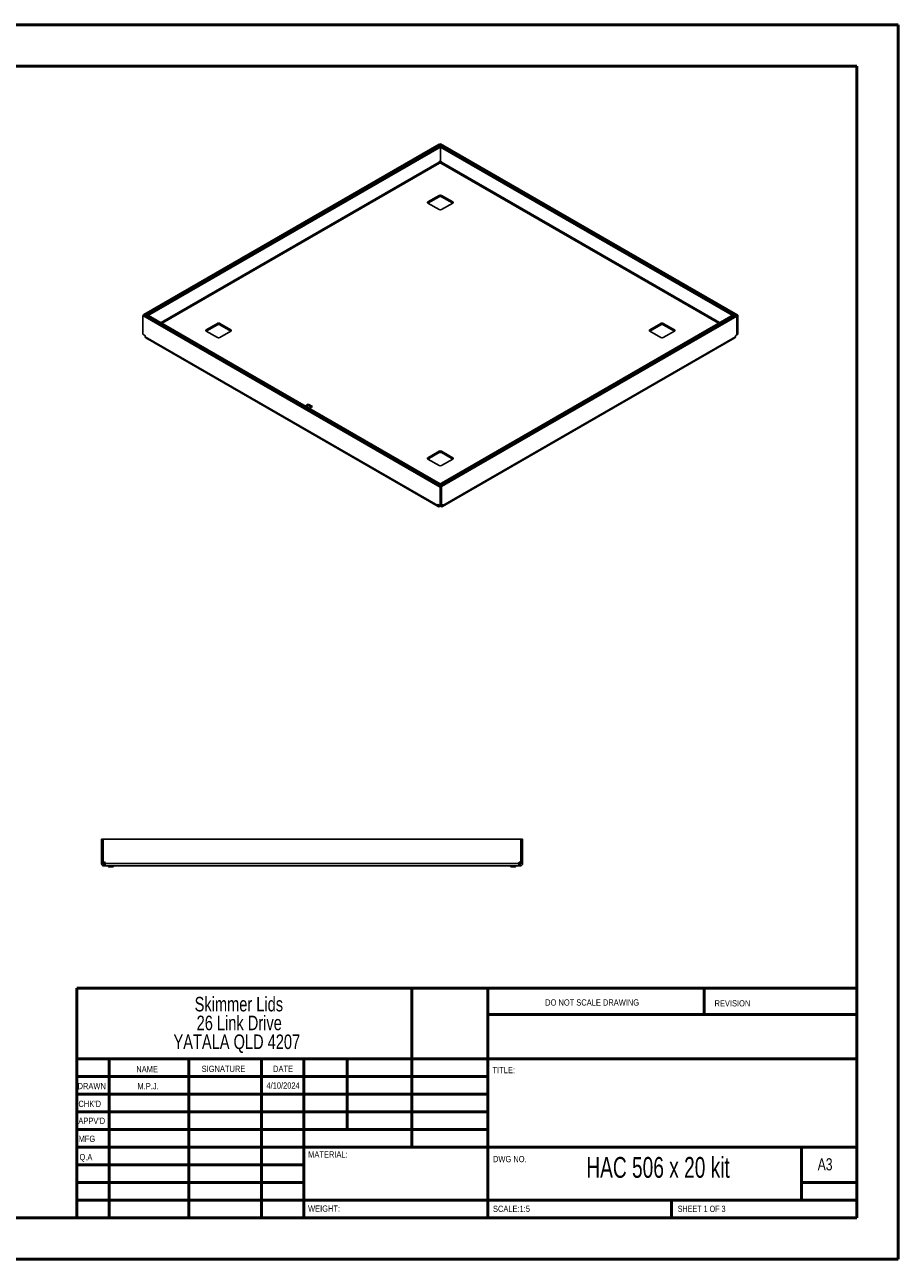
# Model space of a CAD drawing. Header units: millimetres. Extents: x 0 to 420, y 0 to 297.
# Tile 2 of 2: x 210 to 420, y 0 to 297. Entities that reach past the tile are written whole.
import ezdxf

# ---------------------------------------------------------------- set-up
doc = ezdxf.new("R2010")
doc.units = ezdxf.units.MM
doc.styles.add('SLDTEXTSTYLE0', font='TXT', dxfattribs={"width": 0.6875})
doc.styles.add('SLDTEXTSTYLE1', font='TXT', dxfattribs={"width": 0.75})

# ---------------------------------------------------------------- blocks, each defined once
blk = doc.blocks.new('SW_NOTE_0')
at = {"color": 0, "linetype": 'Continuous', "lineweight": 0, "char_height": 3.5, "attachment_point": 2, "style": 'SLDTEXTSTYLE1'}
for s, insert in [('Skimmer Lids', (13.89, 4.51)), ('26 Link Drive', (13.98, -0.01)), ('YATALA QLD 4207', (13.4, -4.54))]:
    blk.add_mtext(s, dxfattribs=dict(at, insert=insert))

msp = doc.modelspace()

# ---------------------------------------------------------------- linework, layer by layer
at = {"color": 7, "linetype": 'Continuous', "lineweight": 50}
for p, q in [((0.38, 297.21), (420.38, 297.21)), ((420.38, 0.21), (420.38, 297.21)), ((10.38, 287.21), (410.38, 287.21)), ((410.38, 287.21), (410.38, 10.21)), ((222.88, 65.46), (410.08, 65.46)), ((222.88, 65.46), (222.88, 10.21)), ((303.48, 65.46), (303.48, 27.21)), ((321.68, 65.46), (321.68, 10.21)), ((373.68, 59.09), (373.68, 65.46)), ((410.08, 59.09), (321.68, 59.09)), ((410.08, 48.46), (222.88, 48.46)), ((230.68, 48.46), (230.68, 10.21)), ((249.87, 48.46), (249.87, 10.21)), ((267.28, 48.46), (267.28, 10.21)), ((277.48, 10.21), (277.48, 48.46)), ((287.88, 31.46), (287.88, 48.46)), ((321.68, 44.21), (222.88, 44.21)), ((321.68, 39.96), (222.88, 39.96)), ((321.68, 35.71), (222.88, 35.71)), ((321.68, 31.46), (222.88, 31.46)), ((277.48, 27.21), (222.88, 27.21)), ((277.48, 27.21), (410.08, 27.21)), ((397.08, 14.46), (397.08, 27.21)), ((277.48, 22.96), (222.88, 22.96)), ((277.48, 18.71), (222.88, 18.71)), ((410.08, 18.71), (397.08, 18.71)), ((222.88, 14.46), (410.38, 14.46)), ((365.88, 10.21), (365.88, 14.46)), ((10.38, 10.21), (410.38, 10.21)), ((0.38, 0.21), (420.38, 0.21))]:
    msp.add_line(p, q, dxfattribs=at)
at = {"color": 7, "linetype": 'Continuous', "lineweight": 25}
for p, q in [((310, 268.44), (239.02, 227.46)), ((310.28, 268.27), (239.31, 227.3)), ((310.28, 268.1), (239.59, 227.3)), ((310.56, 267.94), (239.88, 227.14)), ((310.28, 268.27), (310, 268.44)), ((310.31, 268.59), (310.02, 268.43)), ((310.02, 268.42), (310.02, 268.43)), ((381.55, 227.14), (310.02, 268.43)), ((310.28, 268.1), (310.28, 268.27)), ((310.28, 268.1), (310.56, 267.94)), ((310.3, 267.78), (310.58, 267.95)), ((310.3, 264.47), (310.3, 267.78)), ((380.43, 227.3), (310.3, 267.78)), ((381.84, 227.3), (310.31, 268.59)), ((310.56, 267.93), (310.56, 267.94)), ((380.71, 227.46), (310.58, 267.95)), ((310.16, 264.39), (310.3, 264.47)), ((310.29, 264.47), (310.29, 264.11)), ((310.3, 264.47), (310.43, 264.39)), ((310.02, 264.12), (243.18, 225.54)), ((243.41, 225.41), (310.13, 263.93)), ((310.02, 264.12), (310.02, 264.15)), ((310.07, 263.99), (310.29, 264.11)), ((310.15, 263.92), (310.13, 263.93)), ((310.29, 264.11), (310.29, 263.88)), ((310.29, 264.11), (310.51, 263.99)), ((310.45, 263.93), (310.43, 263.92)), ((310.45, 263.93), (377.18, 225.41)), ((310.57, 264.15), (310.57, 264.12)), ((377.4, 225.54), (310.57, 264.12)), ((310.01, 256.15), (307.32, 254.6)), ((307.32, 254.27), (310.01, 255.83)), ((310.01, 256.15), (310.01, 255.83)), ((313.26, 254.6), (310.57, 256.15)), ((310.57, 256.15), (310.57, 255.83)), ((310.57, 255.83), (313.26, 254.27)), ((307.32, 254.6), (307.32, 254.27)), ((307.32, 254.27), (310.01, 252.72)), ((310.57, 252.72), (313.26, 254.27)), ((313.26, 254.6), (313.26, 254.27)), ((238.75, 227.28), (239.03, 227.45)), ((238.75, 227.28), (310.28, 185.99)), ((238.75, 222.74), (238.75, 227.28)), ((239.31, 227.3), (239.02, 227.46)), ((239.02, 227.46), (239.02, 227.44)), ((239.03, 227.45), (310.56, 186.15)), ((239.31, 227.29), (239.31, 227.3)), ((239.59, 227.3), (239.88, 227.14)), ((239.59, 227.12), (239.59, 227.3)), ((240.15, 227.29), (239.87, 227.12)), ((239.87, 227.12), (239.87, 226.96)), ((239.87, 227.12), (310, 186.64)), ((239.88, 227.13), (239.88, 227.14)), ((240.15, 227.29), (310.28, 186.8)), ((310.02, 186.64), (380.71, 227.45)), ((310.3, 186.31), (381.28, 227.29)), ((310.31, 186.48), (380.99, 227.28)), ((310.58, 186.15), (381.56, 227.12)), ((380.43, 227.3), (380.71, 227.46)), ((380.43, 227.29), (380.43, 227.3)), ((380.71, 227.44), (380.71, 227.46)), ((380.99, 227.28), (380.71, 227.45)), ((380.99, 227.12), (380.99, 227.28)), ((381.28, 227.29), (381.56, 227.12)), ((381.84, 227.3), (381.55, 227.14)), ((381.55, 227.13), (381.55, 227.14)), ((381.56, 227.12), (381.56, 222.58)), ((381.84, 222.76), (381.84, 227.3)), ((256.69, 225.37), (254.01, 223.82)), ((254.01, 223.5), (256.69, 225.05)), ((254.01, 223.82), (254.01, 223.5)), ((254.01, 223.5), (256.69, 221.94)), ((256.69, 225.37), (256.69, 225.05)), ((259.95, 223.82), (257.26, 225.37)), ((257.26, 225.37), (257.26, 225.05)), ((257.26, 225.05), (259.95, 223.5)), ((257.26, 221.94), (259.95, 223.5)), ((259.95, 223.82), (259.95, 223.5)), ((363.32, 225.37), (360.64, 223.82)), ((360.64, 223.5), (363.32, 225.05)), ((360.64, 223.82), (360.64, 223.5)), ((360.64, 223.5), (363.32, 221.94)), ((363.32, 225.37), (363.32, 225.05)), ((366.58, 223.82), (363.89, 225.37)), ((363.89, 225.37), (363.89, 225.05)), ((363.89, 225.05), (366.58, 223.5)), ((363.89, 221.94), (366.58, 223.5)), ((366.58, 223.82), (366.58, 223.5)), ((381.84, 222.76), (381.56, 222.6)), ((239.29, 222.43), (238.75, 222.74)), ((239.36, 222.12), (239.36, 222.31)), ((239.36, 222.12), (309.66, 181.54)), ((239.48, 221.86), (309.78, 181.28)), ((310.8, 181.28), (381.11, 221.86)), ((381.22, 222.12), (310.92, 181.54)), ((381.22, 222.12), (381.22, 222.31)), ((381.29, 222.43), (381.56, 222.58)), ((278.54, 205.9), (277.87, 205.51)), ((278.54, 205.58), (278.15, 205.35)), ((279.53, 205.33), (278.54, 205.9)), ((278.54, 205.9), (278.54, 205.58)), ((279.25, 205.17), (278.54, 205.58)), ((278.86, 204.94), (279.53, 205.33)), ((310.01, 194.59), (307.32, 193.04)), ((307.32, 192.72), (310.01, 194.27)), ((310.01, 194.59), (310.01, 194.27)), ((313.26, 193.04), (310.57, 194.59)), ((310.57, 194.59), (310.57, 194.27)), ((310.57, 194.27), (313.26, 192.72)), ((307.32, 193.04), (307.32, 192.72)), ((307.32, 192.72), (310.01, 191.17)), ((310.57, 191.17), (313.26, 192.72)), ((313.26, 193.04), (313.26, 192.72)), ((310.28, 186.8), (310, 186.64)), ((310, 186.64), (310, 186.48)), ((310.31, 186.48), (310.02, 186.64)), ((310.02, 186.46), (310.02, 186.64)), ((310.28, 186.79), (310.28, 186.8)), ((310.28, 185.99), (310.56, 186.15)), ((310.28, 181.45), (310.28, 185.99)), ((310.3, 186.31), (310.58, 186.15)), ((310.3, 186.3), (310.3, 186.31)), ((310.31, 186.32), (310.31, 186.48)), ((310.56, 181.61), (310.56, 186.15)), ((310.58, 186.15), (310.58, 181.61)), ((309.66, 181.72), (309.73, 181.76)), ((309.66, 181.54), (309.66, 181.72)), ((309.66, 181.54), (309.9, 181.67)), ((309.73, 181.76), (310.28, 181.45)), ((310.06, 181.31), (310.06, 181.58)), ((310.22, 181.4), (310.06, 181.31)), ((310.22, 181.4), (310.22, 181.48)), ((310.28, 181.45), (310.56, 181.61)), ((310.36, 181.4), (310.36, 181.5)), ((310.52, 181.31), (310.36, 181.4)), ((310.52, 181.31), (310.52, 181.59)), ((310.58, 181.61), (310.56, 181.62)), ((310.58, 181.61), (310.85, 181.76)), ((310.92, 181.54), (310.69, 181.67)), ((310.92, 181.72), (310.85, 181.76)), ((310.92, 181.72), (310.92, 181.54)), ((228.86, 101.29), (229.26, 101.29)), ((228.86, 95.73), (228.86, 101.29)), ((229.26, 95.73), (229.26, 101.29)), ((229.27, 101.29), (229.27, 95.73)), ((229.27, 101.29), (329.65, 101.29)), ((329.65, 101.29), (329.65, 95.73)), ((330.06, 101.29), (329.66, 101.29)), ((329.66, 95.73), (329.66, 101.29)), ((330.06, 95.73), (330.06, 101.29)), ((228.86, 95.73), (229.26, 95.73)), ((228.86, 95.63), (228.86, 95.73)), ((228.86, 95.63), (229.26, 95.63)), ((228.86, 95.4), (228.86, 95.63)), ((228.86, 95.4), (229.26, 95.4)), ((229.26, 95.63), (229.26, 95.73)), ((229.26, 95.4), (229.26, 95.63)), ((229.27, 95.73), (229.65, 95.73)), ((229.42, 94.84), (229.42, 95.24)), ((229.65, 95.24), (229.42, 95.24)), ((229.65, 94.84), (229.65, 95.24)), ((229.75, 95.24), (229.65, 95.24)), ((229.75, 95.63), (229.75, 95.4)), ((329.17, 95.4), (229.75, 95.4)), ((329.17, 95.4), (329.17, 95.63)), ((329.27, 95.24), (329.17, 95.24)), ((329.27, 95.73), (329.65, 95.73)), ((329.27, 94.84), (329.27, 95.24)), ((329.5, 95.24), (329.27, 95.24)), ((329.5, 94.84), (329.5, 95.24)), ((330.06, 95.73), (329.66, 95.73)), ((329.66, 95.63), (329.66, 95.73)), ((330.06, 95.63), (329.66, 95.63)), ((329.66, 95.4), (329.66, 95.63)), ((330.06, 95.4), (329.66, 95.4)), ((330.06, 95.63), (330.06, 95.73)), ((330.06, 95.4), (330.06, 95.63)), ((229.65, 94.84), (229.42, 94.84)), ((229.75, 94.84), (229.65, 94.84)), ((329.17, 94.84), (229.75, 94.84)), ((230.48, 94.69), (230.54, 94.59)), ((230.48, 94.69), (230.6, 94.69)), ((230.51, 94.84), (230.51, 94.69)), ((230.54, 94.59), (230.64, 94.59)), ((230.64, 94.59), (230.6, 94.69)), ((230.6, 94.69), (230.62, 94.69)), ((230.62, 94.69), (230.62, 94.84)), ((230.64, 94.59), (230.79, 94.59)), ((230.74, 94.69), (230.79, 94.59)), ((230.74, 94.69), (231.48, 94.69)), ((230.76, 94.84), (230.76, 94.69)), ((230.79, 94.59), (231.44, 94.59)), ((231.44, 94.59), (231.48, 94.69)), ((231.44, 94.59), (231.58, 94.59)), ((231.46, 94.69), (231.46, 94.84)), ((231.62, 94.69), (231.58, 94.59)), ((231.58, 94.59), (231.68, 94.59)), ((231.6, 94.84), (231.6, 94.69)), ((231.6, 94.69), (231.62, 94.69)), ((231.62, 94.69), (231.74, 94.69)), ((231.68, 94.59), (231.74, 94.69)), ((231.71, 94.69), (231.71, 94.84)), ((327.18, 94.69), (327.24, 94.59)), ((327.18, 94.69), (327.3, 94.69)), ((327.21, 94.84), (327.21, 94.69)), ((327.24, 94.59), (327.34, 94.59)), ((327.34, 94.59), (327.3, 94.69)), ((327.3, 94.69), (327.32, 94.69)), ((327.32, 94.69), (327.32, 94.84)), ((327.34, 94.59), (327.49, 94.59)), ((327.44, 94.69), (327.49, 94.59)), ((327.44, 94.69), (328.18, 94.69)), ((327.46, 94.84), (327.46, 94.69)), ((327.49, 94.59), (328.14, 94.59)), ((328.14, 94.59), (328.18, 94.69)), ((328.14, 94.59), (328.28, 94.59)), ((328.16, 94.69), (328.16, 94.84)), ((328.32, 94.69), (328.28, 94.59)), ((328.28, 94.59), (328.38, 94.59)), ((328.3, 94.84), (328.3, 94.69)), ((328.3, 94.69), (328.32, 94.69)), ((328.32, 94.69), (328.44, 94.69)), ((328.38, 94.59), (328.44, 94.69)), ((328.41, 94.69), (328.41, 94.84)), ((329.27, 94.84), (329.17, 94.84)), ((329.5, 94.84), (329.27, 94.84))]:
    msp.add_line(p, q, dxfattribs=at)
for centre, radius, start, end in [((310.32, 264.13), 0.307, 122.6055, 177.3945), ((310.26, 264.13), 0.307, 2.6055, 57.3945), ((310.29, 264.19), 0.307, 242.6097, 297.3903), ((310.29, 255.61), 0.615, 62.6097, 117.3903), ((310.29, 255.28), 0.615, 62.6097, 117.3903), ((307.38, 254.44), 0.175, 110.7834, 249.2166), ((310.29, 253.27), 0.615, 242.6097, 297.3903), ((313.2, 254.44), 0.175, 290.7834, 69.2166), ((254.07, 223.66), 0.175, 110.7834, 249.2166), ((256.98, 224.83), 0.615, 62.6097, 117.3903), ((256.98, 224.5), 0.615, 62.6097, 117.3903), ((259.88, 223.66), 0.175, 290.7834, 69.2166), ((360.7, 223.66), 0.175, 110.7834, 249.2166), ((363.61, 224.83), 0.615, 62.6097, 117.3903), ((363.61, 224.5), 0.615, 62.6097, 117.3903), ((366.52, 223.66), 0.175, 290.7834, 69.2166), ((239.21, 222.3), 0.154, 2.6055, 57.3945), ((256.98, 222.49), 0.615, 242.6097, 297.3903), ((363.61, 222.49), 0.615, 242.6097, 297.3903), ((381.38, 222.3), 0.154, 122.6055, 177.3945), ((310.29, 194.05), 0.615, 62.6097, 117.3903), ((310.29, 193.72), 0.615, 62.6097, 117.3903), ((307.38, 192.88), 0.175, 110.7834, 249.2166), ((310.29, 191.71), 0.615, 242.6097, 297.3903), ((313.2, 192.88), 0.175, 290.7834, 69.2166), ((309.71, 181.73), 0.0437, 50.7967, 189.214), ((310.29, 181.26), 0.154, 62.6097, 117.3903), ((310.88, 181.73), 0.0437, 350.786, 129.2033), ((229.91, 95.84), 0.6, 190.5812, 253.8231), ((229.65, 95.63), 0.1, 0, 90), ((329.27, 95.63), 0.1, 90, 180), ((329.01, 95.84), 0.6, 286.1769, 349.4188)]:
    msp.add_arc(centre, radius, start, end, dxfattribs=at)
for points in [[(310.13, 263.93), (310.11, 263.94), (310.08, 263.96), (310.05, 264.01), (310.02, 264.07), (310.02, 264.11), (310.02, 264.12)], [(310.57, 264.12), (310.57, 264.11), (310.56, 264.07), (310.54, 264.01), (310.5, 263.96), (310.47, 263.94), (310.45, 263.93)], [(309.66, 181.54), (309.67, 181.48), (309.68, 181.37), (309.77, 181.27), (309.9, 181.24), (310.01, 181.28), (310.06, 181.31)], [(310.52, 181.31), (310.58, 181.28), (310.68, 181.24), (310.81, 181.27), (310.9, 181.37), (310.91, 181.48), (310.92, 181.54)], [(228.86, 95.4), (228.87, 95.32), (228.89, 95.18), (229.02, 94.99), (229.2, 94.86), (229.35, 94.84), (229.42, 94.84)], [(229.26, 95.4), (229.26, 95.37), (229.27, 95.33), (229.31, 95.28), (229.36, 95.24), (229.4, 95.24), (229.42, 95.24)], [(229.75, 94.84), (229.75, 94.84), (229.75, 94.86), (229.75, 94.99), (229.75, 95.18), (229.75, 95.32), (229.75, 95.4)], [(329.17, 95.4), (329.17, 95.32), (329.17, 95.18), (329.17, 94.99), (329.17, 94.86), (329.17, 94.84), (329.17, 94.84)], [(329.5, 95.24), (329.52, 95.24), (329.56, 95.24), (329.62, 95.28), (329.65, 95.33), (329.66, 95.37), (329.66, 95.4)], [(329.5, 94.84), (329.58, 94.84), (329.72, 94.86), (329.91, 94.99), (330.04, 95.18), (330.05, 95.32), (330.06, 95.4)]]:
    msp.add_open_spline(points, degree=3, dxfattribs=at)
for points, knots in [([(239.48, 221.86), (239.48, 221.86), (239.43, 221.87), (239.38, 221.96), (239.37, 222.07), (239.36, 222.12)], [0, 0, 0, 0, 0.000102, 0.500051, 1, 1, 1, 1]), ([(381.22, 222.12), (381.21, 222.07), (381.2, 221.96), (381.15, 221.87), (381.11, 221.86), (381.11, 221.86)], [0, 0, 0, 0, 0.499949, 0.999898, 1, 1, 1, 1])]:
    msp.add_open_spline(points, degree=3, knots=knots, dxfattribs=at)

# ---------------------------------------------------------------- block references
at = {"color": 7, "linetype": 'Continuous', "lineweight": 0}
msp.add_blockref('SW_NOTE_0', (247.97, 58.84), dxfattribs=at)

# ---------------------------------------------------------------- texts
for s, insert, char_height, attachment_point, style in [('DO NOT SCALE DRAWING', (335.49, 62.75), 1.5, 1, 'SLDTEXTSTYLE1'), ('REVISION', (376.21, 62.55), 1.5, 1, 'SLDTEXTSTYLE1'), ('NAME', (237.2, 46.72), 1.5, 1, 'SLDTEXTSTYLE1'), ('SIGNATURE', (252.91, 46.78), 1.5, 1, 'SLDTEXTSTYLE1'), ('DATE', (270.09, 46.79), 1.5, 1, 'SLDTEXTSTYLE1'), ('TITLE:', (322.84, 46.49), 1.5, 1, 'SLDTEXTSTYLE1'), ('DRAWN', (223.09, 42.64), 1.5, 1, 'SLDTEXTSTYLE1'), ('M.P.J.', (240.04, 42.6), 1.499, 2, 'SLDTEXTSTYLE1'), ('4/10/2024', (272.49, 42.77), 1.499, 2, 'SLDTEXTSTYLE1'), ("CHK'D", (223.29, 38.37), 1.5, 1, 'SLDTEXTSTYLE1'), ("APPV'D", (223.28, 34.28), 1.5, 1, 'SLDTEXTSTYLE1'), ('MFG', (223.33, 29.95), 1.5, 1, 'SLDTEXTSTYLE1'), ('Q.A', (223.55, 25.56), 1.5, 1, 'SLDTEXTSTYLE1'), ('MATERIAL:', (278.52, 26.2), 1.5, 1, 'SLDTEXTSTYLE1'), ('DWG NO.', (322.95, 25.08), 1.5, 1, 'SLDTEXTSTYLE1'), ('HAC 506 x 20 kit', (362.63, 24.83), 5, 2, 'SLDTEXTSTYLE0'), ('A3', (401, 24.52), 2.91, 1, 'SLDTEXTSTYLE1'), ('WEIGHT:', (278.5, 13.16), 1.499, 1, 'SLDTEXTSTYLE1'), ('SCALE:1:5', (322.95, 13.11), 1.5, 1, 'SLDTEXTSTYLE1'), ('SHEET 1 OF 3', (367.36, 13.11), 1.5, 1, 'SLDTEXTSTYLE0')]:
    msp.add_mtext(s, dxfattribs=dict(at, insert=insert, char_height=char_height, attachment_point=attachment_point, style=style))

doc.saveas('drawing.dxf')
